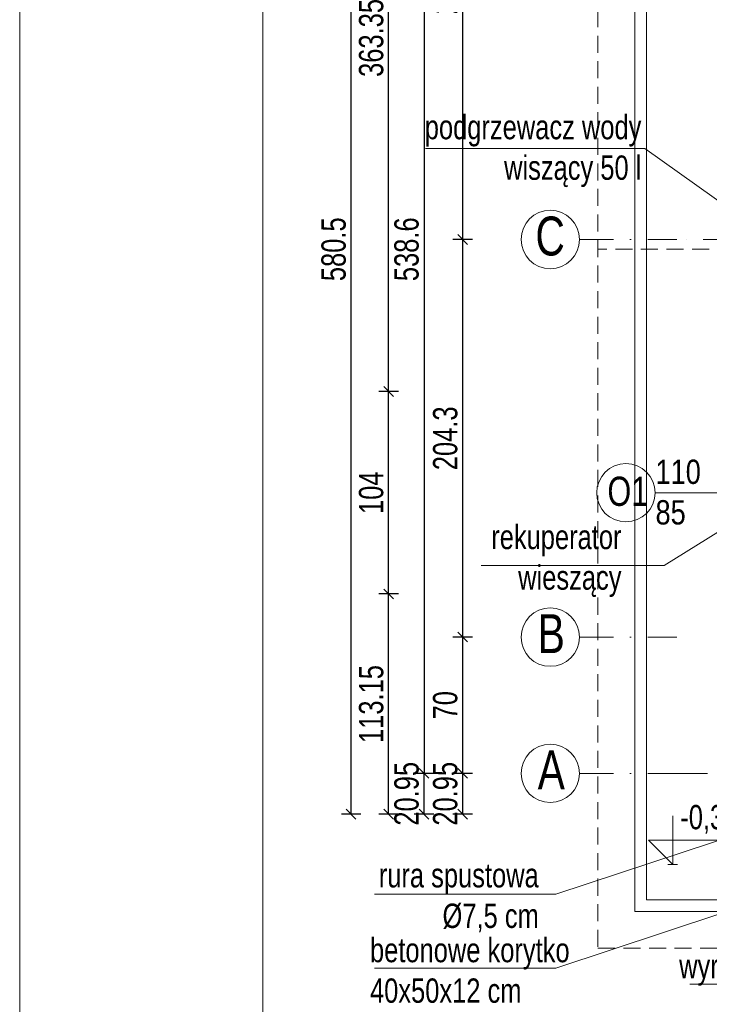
# Model space of a CAD drawing. Header units: inches. Extents: x 53216 to 117387, y -66787 to -22834.
# Tile 223 of 256: x 53216 to 53570, y -24627 to -24121. Entities that reach past the tile are written whole.
import ezdxf

# ---------------------------------------------------------------- set-up
doc = ezdxf.new("R2010")
doc.units = ezdxf.units.IN
doc.header["$MEASUREMENT"] = 0
doc.linetypes.add('DASHDOT', pattern=[1, 0.5, -0.25, 0, -0.25])
doc.linetypes.add('HIDDEN', pattern=[0.375, 0.25, -0.125])
doc.layers.get('0').update_dxf_attribs({"lineweight": 0})
doc.layers.get('Defpoints').update_dxf_attribs({"lineweight": 0})
for name, color, linetype, lineweight in [('A--tabelka rysunku', 7, 'Continuous', 0), ('A36-obrzeże', 252, 'Continuous', 0), ('p--dach', 2, 'Continuous', 30), ('p--koty wysok.', 141, 'Continuous', 0), ('p--opis okna', 181, 'Continuous', 0), ('p--opisy dodatkowe', 62, 'Continuous', 0), ('p--osie konstr', 11, 'DASHDOT', 15), ('p--osie konstr.-NR', 1, 'DASHDOT', 15), ('p--wymiary-1-50', 5, 'Continuous', 0)]:
    doc.layers.add(name, color=color, linetype=linetype, lineweight=lineweight)
doc.styles.add('1-100', font='arial.ttf', dxfattribs={"width": 0.75, "height": 18})
doc.styles.add('1-50', font='arial.ttf', dxfattribs={"width": 0.75, "height": 12.5})
doc.styles.get("Standard").update_dxf_attribs({"font": 'arial.ttf', "width": 0.75})
doc.dimstyles.new('1-50', dxfattribs={"dimtxt": 12.5, "dimasz": 5, "dimexe": 5, "dimexo": 5, "dimgap": 0.09, "dimtad": 0, "dimdsep": 46, "dimtxsty": '1-50', "dimblk": 'OBLIQUE', "dimcen": 0.09, "dimadec": 0, "dimazin": 0, "dimtfac": 1, "dimtdec": 4, "dimtix": 1, "dimtmove": 2, "dimatfit": 3, "dimldrblk": 'OBLIQUE', "dimfxl": 5, "dimfxlon": 1, "dimtvp": 0.7, "dimtolj": 1, "dimtzin": 0, "dimarcsym": 0})

# ---------------------------------------------------------------- blocks, each defined once
blk = doc.blocks.new('_OBLIQUE')
at = {"color": 0, "linetype": 'ByBlock', "lineweight": -2}
for p, q in [((-0.5, -0.5), (0.5, 0.5)), ((0, 0), (0, 0))]:
    blk.add_line(p, q, dxfattribs=at)
blk = doc.blocks.new('*D2800')
at = {"layer": 'Defpoints', "color": 0}
for p in [(53443.67, -24438.07), (53503.69, -24438.07), (53503.69, -24508.07)]:
    blk.add_point(p, dxfattribs=at)
at = {"layer": 'p--wymiary-1-50', "color": 0, "lineweight": -2}
for p, q in [((53448.67, -24438.07), (53438.67, -24438.07)), ((53443.67, -24508.07), (53443.67, -24438.07)), ((53448.67, -24508.07), (53438.67, -24508.07))]:
    blk.add_line(p, q, dxfattribs=at)
at = {"layer": 'p--wymiary-1-50', "color": 0, "lineweight": -2, "xscale": 5, "yscale": 5, "zscale": 5}
for p, rotation in [((53443.67, -24438.07), 90), ((53443.67, -24508.07), 270)]:
    blk.add_blockref('_OBLIQUE', p, dxfattribs=dict(at, rotation=rotation))
at = {"layer": 'p--wymiary-1-50', "color": 0, "linetype": 'Continuous', "ltscale": 8, "insert": (53434.74, -24473.07), "char_height": 12.5, "attachment_point": 5, "rotation": 90, "style": '1-50'}
blk.add_mtext('\\A1;70', dxfattribs=at)
blk = doc.blocks.new('*D2801')
at = {"layer": 'Defpoints', "color": 0}
for p in [(53443.67, -24233.77), (53508.79, -24233.77), (53503.69, -24438.07)]:
    blk.add_point(p, dxfattribs=at)
at = {"layer": 'p--wymiary-1-50', "color": 0, "lineweight": -2}
for p, q in [((53448.67, -24233.77), (53438.67, -24233.77)), ((53443.67, -24438.07), (53443.67, -24233.77)), ((53448.67, -24438.07), (53438.67, -24438.07))]:
    blk.add_line(p, q, dxfattribs=at)
at = {"layer": 'p--wymiary-1-50', "color": 0, "lineweight": -2, "xscale": 5, "yscale": 5, "zscale": 5}
for p, rotation in [((53443.67, -24233.77), 90), ((53443.67, -24438.07), 270)]:
    blk.add_blockref('_OBLIQUE', p, dxfattribs=dict(at, rotation=rotation))
at = {"layer": 'p--wymiary-1-50', "color": 0, "linetype": 'Continuous', "ltscale": 8, "insert": (53434.74, -24335.92), "char_height": 12.5, "attachment_point": 5, "rotation": 90, "style": '1-50'}
blk.add_mtext('\\A1;204.3', dxfattribs=at)
blk = doc.blocks.new('*D2802')
at = {"layer": 'Defpoints', "color": 0}
for p in [(53443.67, -23969.47), (53528.69, -23969.47), (53508.79, -24233.77)]:
    blk.add_point(p, dxfattribs=at)
at = {"layer": 'p--wymiary-1-50', "color": 0, "lineweight": -2}
for p, q in [((53448.67, -23969.47), (53438.67, -23969.47)), ((53443.67, -24233.77), (53443.67, -23969.47)), ((53448.67, -24233.77), (53438.67, -24233.77))]:
    blk.add_line(p, q, dxfattribs=at)
at = {"layer": 'p--wymiary-1-50', "color": 0, "lineweight": -2, "xscale": 5, "yscale": 5, "zscale": 5}
for p, rotation in [((53443.67, -23969.47), 90), ((53443.67, -24233.77), 270)]:
    blk.add_blockref('_OBLIQUE', p, dxfattribs=dict(at, rotation=rotation))
at = {"layer": 'p--wymiary-1-50', "color": 0, "linetype": 'Continuous', "ltscale": 8, "insert": (53434.74, -24101.62), "char_height": 12.5, "attachment_point": 5, "rotation": 90, "style": '1-50'}
blk.add_mtext('\\A1;264.3', dxfattribs=at)
blk = doc.blocks.new('*D2803')
at = {"layer": 'Defpoints', "color": 0}
for p in [(53552.08, -23969.47), (53423.79, -24508.07), (53552.08, -24508.07)]:
    blk.add_point(p, dxfattribs=at)
at = {"layer": 'p--wymiary-1-50', "color": 0, "lineweight": -2}
for p, q in [((53428.79, -23969.47), (53418.79, -23969.47)), ((53423.79, -23969.47), (53423.79, -24508.07)), ((53428.79, -24508.07), (53418.79, -24508.07))]:
    blk.add_line(p, q, dxfattribs=at)
at = {"layer": 'p--wymiary-1-50', "color": 0, "lineweight": -2, "xscale": 5, "yscale": 5, "zscale": 5}
for p, rotation in [((53423.79, -23969.47), 90), ((53423.79, -24508.07), 270)]:
    blk.add_blockref('_OBLIQUE', p, dxfattribs=dict(at, rotation=rotation))
at = {"layer": 'p--wymiary-1-50', "color": 0, "linetype": 'Continuous', "ltscale": 8, "insert": (53414.85, -24238.77), "char_height": 12.5, "attachment_point": 5, "rotation": 90, "style": '1-50'}
blk.add_mtext('\\A1;538.6', dxfattribs=at)
blk = doc.blocks.new('*D2804')
at = {"layer": 'Defpoints', "color": 0}
for p in [(53386.29, -23948.52), (53563.72, -23948.52), (53563.72, -24529.02)]:
    blk.add_point(p, dxfattribs=at)
at = {"layer": 'p--wymiary-1-50', "color": 0, "lineweight": -2}
for p, q in [((53391.29, -23948.52), (53381.29, -23948.52)), ((53386.29, -24529.02), (53386.29, -23948.52)), ((53391.29, -24529.02), (53381.29, -24529.02))]:
    blk.add_line(p, q, dxfattribs=at)
at = {"layer": 'p--wymiary-1-50', "color": 0, "lineweight": -2, "xscale": 5, "yscale": 5, "zscale": 5}
for p, rotation in [((53386.29, -23948.52), 90), ((53386.29, -24529.02), 270)]:
    blk.add_blockref('_OBLIQUE', p, dxfattribs=dict(at, rotation=rotation))
at = {"layer": 'p--wymiary-1-50', "color": 0, "linetype": 'Continuous', "ltscale": 8, "insert": (53377.35, -24238.77), "char_height": 12.5, "attachment_point": 5, "rotation": 90, "style": '1-50'}
blk.add_mtext('\\A1;580.5', dxfattribs=at)
blk = doc.blocks.new('*D2805')
at = {"layer": 'Defpoints', "color": 0}
for p in [(53443.67, -24508.07), (53463.79, -24508.07), (53463.79, -24529.02)]:
    blk.add_point(p, dxfattribs=at)
at = {"layer": 'p--wymiary-1-50', "color": 0, "lineweight": -2}
for p, q in [((53448.67, -24508.07), (53438.67, -24508.07)), ((53443.67, -24529.02), (53443.67, -24508.07)), ((53448.67, -24529.02), (53438.67, -24529.02))]:
    blk.add_line(p, q, dxfattribs=at)
at = {"layer": 'p--wymiary-1-50', "color": 0, "lineweight": -2, "xscale": 5, "yscale": 5, "zscale": 5}
for p, rotation in [((53443.67, -24508.07), 270), ((53443.67, -24529.02), 90)]:
    blk.add_blockref('_OBLIQUE', p, dxfattribs=dict(at, rotation=rotation))
at = {"layer": 'p--wymiary-1-50', "color": 0, "linetype": 'Continuous', "ltscale": 8, "insert": (53434.74, -24518.55), "char_height": 12.5, "attachment_point": 5, "rotation": 90, "style": '1-50'}
blk.add_mtext('\\A1;20.95', dxfattribs=at)
blk = doc.blocks.new('*D2806')
at = {"layer": 'Defpoints', "color": 0}
for p in [(53423.79, -24508.07), (53443.91, -24508.07), (53443.91, -24529.02)]:
    blk.add_point(p, dxfattribs=at)
at = {"layer": 'p--wymiary-1-50', "color": 0, "lineweight": -2}
for p, q in [((53428.79, -24508.07), (53418.79, -24508.07)), ((53423.79, -24529.02), (53423.79, -24508.07)), ((53428.79, -24529.02), (53418.79, -24529.02))]:
    blk.add_line(p, q, dxfattribs=at)
at = {"layer": 'p--wymiary-1-50', "color": 0, "lineweight": -2, "xscale": 5, "yscale": 5, "zscale": 5}
for p, rotation in [((53423.79, -24508.07), 270), ((53423.79, -24529.02), 90)]:
    blk.add_blockref('_OBLIQUE', p, dxfattribs=dict(at, rotation=rotation))
at = {"layer": 'p--wymiary-1-50', "color": 0, "linetype": 'Continuous', "ltscale": 8, "insert": (53414.85, -24518.55), "char_height": 12.5, "attachment_point": 5, "rotation": 90, "style": '1-50'}
blk.add_mtext('\\A1;20.95', dxfattribs=at)
blk = doc.blocks.new('*D2809')
at = {"layer": 'Defpoints', "color": 0}
for p in [(53405.59, -24415.87), (53417.36, -24415.87), (53417.36, -24529.02)]:
    blk.add_point(p, dxfattribs=at)
at = {"layer": 'p--wymiary-1-50', "color": 0, "lineweight": -2}
for p, q in [((53410.59, -24415.87), (53400.59, -24415.87)), ((53405.59, -24529.02), (53405.59, -24415.87)), ((53410.59, -24529.02), (53400.59, -24529.02))]:
    blk.add_line(p, q, dxfattribs=at)
at = {"layer": 'p--wymiary-1-50', "color": 0, "lineweight": -2, "xscale": 5, "yscale": 5, "zscale": 5}
for p, rotation in [((53405.59, -24415.87), 90), ((53405.59, -24529.02), 270)]:
    blk.add_blockref('_OBLIQUE', p, dxfattribs=dict(at, rotation=rotation))
at = {"layer": 'p--wymiary-1-50', "color": 0, "linetype": 'Continuous', "ltscale": 8, "insert": (53396.66, -24472.45), "char_height": 12.5, "attachment_point": 5, "rotation": 90, "style": '1-50'}
blk.add_mtext('\\A1;113.15', dxfattribs=at)
blk = doc.blocks.new('*D2810')
at = {"layer": 'Defpoints', "color": 0}
for p in [(53405.59, -24311.87), (53417.36, -24311.87), (53417.36, -24415.87)]:
    blk.add_point(p, dxfattribs=at)
at = {"layer": 'p--wymiary-1-50', "color": 0, "lineweight": -2}
for p, q in [((53410.59, -24311.87), (53400.59, -24311.87)), ((53405.59, -24415.87), (53405.59, -24311.87)), ((53410.59, -24415.87), (53400.59, -24415.87))]:
    blk.add_line(p, q, dxfattribs=at)
at = {"layer": 'p--wymiary-1-50', "color": 0, "lineweight": -2, "xscale": 5, "yscale": 5, "zscale": 5}
for p, rotation in [((53405.59, -24311.87), 90), ((53405.59, -24415.87), 270)]:
    blk.add_blockref('_OBLIQUE', p, dxfattribs=dict(at, rotation=rotation))
at = {"layer": 'p--wymiary-1-50', "color": 0, "linetype": 'Continuous', "ltscale": 8, "insert": (53396.66, -24363.87), "char_height": 12.5, "attachment_point": 5, "rotation": 90, "style": '1-50'}
blk.add_mtext('\\A1;104', dxfattribs=at)
blk = doc.blocks.new('*D2811')
at = {"layer": 'Defpoints', "color": 0}
for p in [(53405.59, -23948.52), (53417.36, -23948.52), (53417.36, -24311.87)]:
    blk.add_point(p, dxfattribs=at)
at = {"layer": 'p--wymiary-1-50', "color": 0, "lineweight": -2}
for p, q in [((53410.59, -23948.52), (53400.59, -23948.52)), ((53405.59, -24311.87), (53405.59, -23948.52)), ((53410.59, -24311.87), (53400.59, -24311.87))]:
    blk.add_line(p, q, dxfattribs=at)
at = {"layer": 'p--wymiary-1-50', "color": 0, "lineweight": -2, "xscale": 5, "yscale": 5, "zscale": 5}
for p, rotation in [((53405.59, -23948.52), 90), ((53405.59, -24311.87), 270)]:
    blk.add_blockref('_OBLIQUE', p, dxfattribs=dict(at, rotation=rotation))
at = {"layer": 'p--wymiary-1-50', "color": 0, "linetype": 'Continuous', "ltscale": 8, "insert": (53396.66, -24130.2), "char_height": 12.5, "attachment_point": 5, "rotation": 90, "style": '1-50'}
blk.add_mtext('\\A1;363.35', dxfattribs=at)
blk = doc.blocks.new('kota wykoń')
for p, q in [((0, 25), (0, 0)), ((0, 0), (-12.5, 12.5)), ((-12.5, 12.5), (37.5, 12.5))]:
    blk.add_line(p, q)
at = {"lineweight": 0}
blk.add_line((-2.5, 0), (2.5, 0), dxfattribs=at)

msp = doc.modelspace()

# ---------------------------------------------------------------- linework, layer by layer
at = {"layer": 'A--tabelka rysunku', "linetype": 'Continuous'}
for points in [[(53215.894, -25110.629), (55315.894, -25110.629), (55315.894, -23625.629), (53215.894, -23625.629)], [(53215.894, -25110.629), (55315.894, -25110.629), (55315.894, -23625.629), (53215.894, -23625.629)], [(53340.894, -25075.629), (55280.894, -25075.629), (55280.894, -23660.629), (53340.894, -23660.629)]]:
    msp.add_lwpolyline(points, close=True, dxfattribs=at)
at = {"layer": 'A--tabelka rysunku', "color": 1, "linetype": 'Continuous'}
msp.add_lwpolyline([(53215.894, -25110.629), (55315.894, -25110.629), (55315.894, -23625.629), (53215.894, -23625.629)], close=True, dxfattribs=at)
at = {"layer": 'A36-obrzeże', "linetype": 'Continuous', "ltscale": 35}
for points in [[(53817.585, -24579.023), (53532.085, -24579.023), (53532.085, -23898.523), (54614.585, -23898.523), (54614.585, -24416.174)], [(53583.035, -24573.023), (53538.085, -24573.023), (53538.085, -23904.523), (53583.035, -23904.523)]]:
    msp.add_lwpolyline(points, dxfattribs=at)
at = {"layer": 'p--dach', "color": 6, "linetype": 'HIDDEN', "lineweight": 20, "ltscale": 35}
msp.add_line((54633.445, -24238.773), (53513.225, -24238.773), dxfattribs=at)
msp.add_lwpolyline([(53513.225, -24597.883), (54633.445, -24597.883), (54633.445, -23879.663), (53513.225, -23879.663)], close=True, dxfattribs=at)
at = {"layer": 'p--opis okna'}
msp.add_line((53542.584, -24363.873), (53609.585, -24363.873), dxfattribs=at)
msp.add_circle((53527.584, -24363.873), 15, dxfattribs=at)
at = {"layer": 'p--opisy dodatkowe'}
for points in [[(53424.592, -24187.032), (53537.237, -24187.032), (53627.601, -24251.161)], [(53453.215, -24401.283), (53547.203, -24401.283), (53650.416, -24337.279)], [(53398.32, -24570.127), (53491.544, -24570.127), (53604.335, -24532.889)], [(53662.947, -24546.333), (53662.947, -24616.398), (53560.532, -24616.398)], [(53398.32, -24608.141), (53491.544, -24608.141), (53604.335, -24570.903)]]:
    msp.add_lwpolyline(points, dxfattribs=at)
at = {"layer": 'p--osie konstr', "linetype": 'DASHDOT', "ltscale": 35}
for p, q in [((54637.883, -24233.773), (53553.691, -24233.773)), ((53552.085, -24508.073), (53927.975, -24508.073))]:
    msp.add_line(p, q, dxfattribs=at)
at = {"layer": 'p--osie konstr.-NR', "linetype": 'DASHDOT', "ltscale": 35}
for p, q in [((53503.691, -24233.773), (53553.691, -24233.773)), ((53503.691, -24438.073), (53553.691, -24438.073)), ((53503.691, -24508.073), (53553.691, -24508.073))]:
    msp.add_line(p, q, dxfattribs=at)
at = {"layer": 'p--osie konstr.-NR', "linetype": 'Continuous', "ltscale": 35}
for centre in [(53488.691, -24233.773), (53488.691, -24438.073), (53488.691, -24508.073)]:
    msp.add_circle(centre, 15, dxfattribs=at)

# ---------------------------------------------------------------- block references
at = {"layer": 'p--koty wysok.'}
msp.add_blockref('kota wykoń', (53551.645, -24554.833), dxfattribs=at)

# ---------------------------------------------------------------- texts
at = {"layer": 'p--koty wysok.', "insert": (53555.541, -24524.306), "char_height": 18, "width": 207.41597, "attachment_point": 1, "style": '1-50'}
msp.add_mtext('{\\H0.6944x;-0,35}', dxfattribs=at)
at = {"layer": 'p--opis okna'}
for s, insert, char_height, width, attachment_point, style in [('{\\W0.8;110\\P85}', (53542.803, -24380.373), 12.5, 45.287, 7, '1-100'), ('O1', (53518.088, -24355.616), 15, 74.01038, 1, '1-50')]:
    msp.add_mtext(s, dxfattribs=dict(at, insert=insert, char_height=char_height, width=width, attachment_point=attachment_point, style=style))
at = {"layer": 'p--opisy dodatkowe', "char_height": 12.5, "width": 177.1707, "style": '1-50'}
for s, insert, attachment_point in [('podgrzewacz wody\\Pwiszący 50 l', (53535.538, -24169.756), 3), ('rekuperator\\Pwieszący', (53525.307, -24380.352), 3), ('rura spustowa\\P%%c7,5 cm', (53482.776, -24554.16), 3), ('betonowe korytko\\P40x50x12 cm', (53396.006, -24592.612), 1), ('wyrzutnia ścienna\\P%%c125', (53659.023, -24600.901), 3)]:
    msp.add_mtext(s, dxfattribs=dict(at, insert=insert, attachment_point=attachment_point))
at = {"layer": 'p--osie konstr.-NR', "linetype": 'Continuous', "ltscale": 35, "char_height": 20, "width": 63.5564, "attachment_point": 3}
for s, insert in [('C', (53496.197, -24221.976)), ('B', (53496.197, -24426.276)), ('A', (53496.197, -24496.276))]:
    msp.add_mtext(s, dxfattribs=dict(at, insert=insert))

# ---------------------------------------------------------------- dimensions: what is measured, and where the dimension line sits
at = {"layer": 'p--wymiary-1-50'}
for base, p1, p2, picture, middle in [((53386.287, -23948.523), (53563.723, -24529.023), (53563.723, -23948.523), '*D2804', (53377.353, -24238.773)), ((53405.594, -23948.523), (53417.363, -24311.873), (53417.363, -23948.523), '*D2811', (53396.66, -24130.198)), ((53423.786, -24508.073), (53552.085, -23969.473), (53552.085, -24508.073), '*D2803', (53414.852, -24238.773)), ((53443.669, -23969.473), (53508.786, -24233.773), (53528.691, -23969.473), '*D2802', (53434.735, -24101.623)), ((53443.669, -24233.773), (53503.691, -24438.073), (53508.786, -24233.773), '*D2801', (53434.735, -24335.923)), ((53405.594, -24311.873), (53417.363, -24415.873), (53417.363, -24311.873), '*D2810', (53396.66, -24363.873)), ((53405.594, -24415.873), (53417.363, -24529.023), (53417.363, -24415.873), '*D2809', (53396.66, -24472.448)), ((53443.669, -24438.073), (53503.691, -24508.073), (53503.691, -24438.073), '*D2800', (53434.735, -24473.073)), ((53423.786, -24508.073), (53443.91, -24529.023), (53443.91, -24508.073), '*D2806', (53414.852, -24518.548)), ((53443.669, -24508.073), (53463.793, -24529.023), (53463.793, -24508.073), '*D2805', (53434.735, -24518.548))]:
    dim = msp.add_linear_dim(base=base, p1=p1, p2=p2, angle=90, dimstyle='1-50', dxfattribs=at)
    dim.commit()
    dim.dimension.update_dxf_attribs({"geometry": picture, "text_midpoint": middle})

doc.saveas('drawing.dxf')
